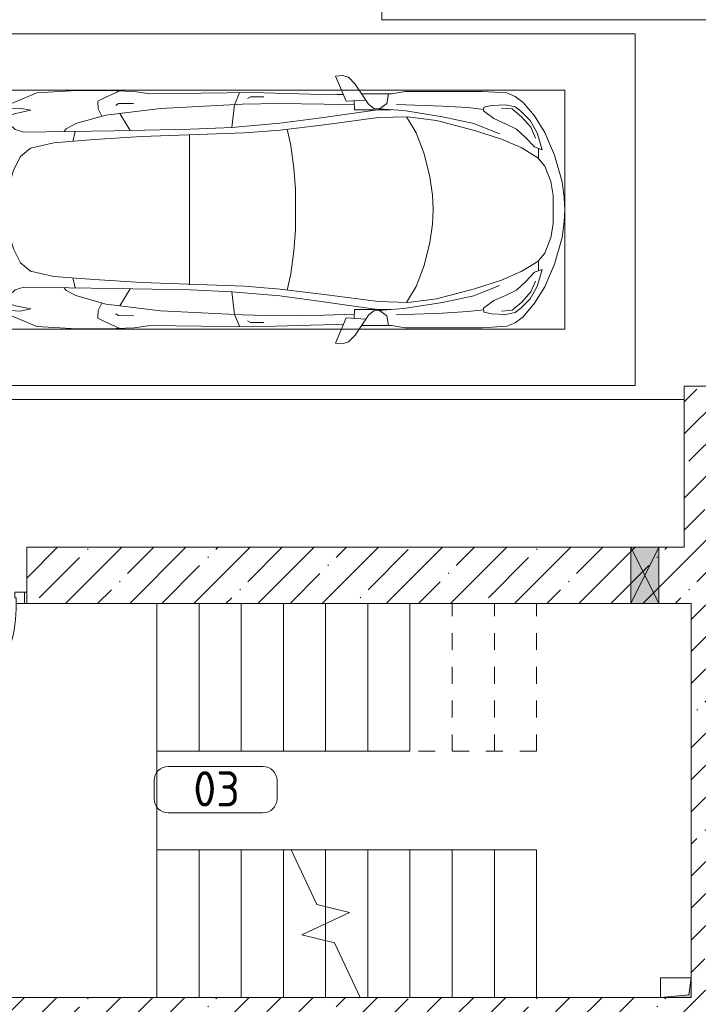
# Model space of a CAD drawing. Header units: millimetres. Extents: x -32229 to 192519, y -13689 to 125138.
# Tile 11 of 256: x 260 to 5085, y 39251 to 46250. Entities that reach past the tile are written whole.
import ezdxf

# ---------------------------------------------------------------- set-up
doc = ezdxf.new("R2010")
doc.units = ezdxf.units.MM
for name, pattern in [('2_Пунктир_ 0_6 мм', [240, 120, -120]), ('ADSK_Сверху', [900, 600, -300]), ('Штриховая', [1000, 600, -400])]:
    doc.linetypes.add(name, pattern=pattern)
for name, color, linetype, lineweight in [('A-AREA-____-IDEN', 7, 'Continuous', 9), ('A-DETL-GENF-OTLN', 7, 'Continuous', 18), ('A-DOOR-____-MCUT', 7, 'Continuous', 9), ('A-DOOR-____-OTLN', 7, 'Continuous', 18), ('A-DOOR-FRAM-MCUT', 7, 'Continuous', 9), ('A-FLOR-____-OTLN', 7, 'Continuous', 18), ('A-GLAZ-____-MCUT', 7, 'Continuous', 9), ('A-GLAZ-____-OTLN', 7, 'Continuous', 18), ('A-WALL-____-MCUT', 7, 'Continuous', 40), ('A-WALL-____-PATT', 7, 'Continuous', 40), ('C-PRKG-____-OTLN', 7, 'Continuous', 18), ('M-EQPM-____-OTLN', 7, 'Continuous', 18), ('S-COLS-____-MCUT', 7, 'Continuous', 40), ('S-STRS-____-MBND', 7, 'ADSK_Сверху', 18), ('S-STRS-____-OTLN', 7, 'Continuous', 18)]:
    doc.layers.add(name, color=color, linetype=linetype, lineweight=lineweight)
doc.styles.add('GOST Common_3', font='GOST_Common.ttf', dxfattribs={"height": 250})
pattern_1 = [(45, (0, 0), (-228.0985, 228.0985), []), (45, (228.1, 0), (-228.0985, 228.0985), [403.225, -80.645, 6.706, -73.939])]

# ---------------------------------------------------------------- blocks, each defined once
blk = doc.blocks.new('АР_Машиноместо - 5300x2500_С-V146--01 ЭЛ')
at = {"layer": 'A-DETL-GENF-OTLN', "color": 253, "lineweight": 13, "true_color": 0xaaaaaa}
for p, q in [((970.2, 4771.8), (812.7, 4729.4)), ((1126.4, 4794.1), (970.2, 4771.8)), ((1250, 4800), (1126.4, 4794.1)), ((1250, 4800), (1373.6, 4794.1)), ((1373.6, 4794.1), (1529.8, 4771.8)), ((1529.8, 4771.8), (1687.3, 4729.4)), ((812.7, 4729.4), (659.1, 4669.9)), ((680.7, 4606.5), (967, 4703.6)), ((988.2, 4706.7), (873.9, 4665.1)), ((1122.2, 4726.4), (988.2, 4706.7)), ((1250, 4731.7), (1122.2, 4726.4)), ((1250, 4731.7), (1377.8, 4726.4)), ((1377.8, 4726.4), (1511.8, 4706.7)), ((1511.8, 4706.7), (1626.1, 4665.1)), ((1819.3, 4606.5), (1533, 4703.6)), ((1687.3, 4729.4), (1840.9, 4669.9)), ((659.1, 4669.9), (565.9, 4595.1)), ((791.3, 4619.7), (717.1, 4568.9)), ((873.9, 4665.1), (791.3, 4619.7)), ((1626.1, 4665.1), (1708.7, 4619.7)), ((1708.7, 4619.7), (1782.9, 4568.9)), ((1840.9, 4669.9), (1934.1, 4595.1)), ((565.9, 4595.1), (507.1, 4462.6)), ((557.5, 4525.7), (590.7, 4560.1)), ((590.7, 4560.1), (680.7, 4606.5)), ((717.1, 4568.9), (659.6, 4505.3)), ((788.5, 4617.7), (661.8, 4543.1)), ((1711.5, 4617.7), (1838.2, 4543.1)), ((1782.9, 4568.9), (1840.4, 4505.3)), ((1909.3, 4560.1), (1819.3, 4606.5)), ((1942.5, 4525.7), (1909.3, 4560.1)), ((1934.1, 4595.1), (1992.9, 4462.6)), ((536.4, 4471.4), (557.5, 4525.7)), ((594.6, 4479.3), (569.5, 4413.1)), ((661.8, 4543.1), (594.6, 4479.3)), ((645, 4445.5), (597.3, 4481.4)), ((1838.2, 4543.1), (1905.4, 4479.3)), ((1855, 4445.5), (1902.7, 4481.4)), ((1905.4, 4479.3), (1930.5, 4413.1)), ((1963.6, 4471.4), (1942.5, 4525.7)), ((507.1, 4462.6), (419.6, 4254.2)), ((528.4, 4374.7), (536.4, 4471.4)), ((569.5, 4413.1), (543.7, 4295.1)), ((679.6, 4406.3), (645, 4445.5)), ((872.7, 4370.2), (970.5, 4419.3)), ((970.5, 4419.3), (1069.6, 4447.3)), ((1069.6, 4447.3), (1167.1, 4453.2)), ((1167.1, 4453.2), (1250, 4453.9)), ((1332.9, 4453.2), (1250, 4453.9)), ((1430.4, 4447.3), (1332.9, 4453.2)), ((1529.5, 4419.3), (1430.4, 4447.3)), ((1627.3, 4370.2), (1529.5, 4419.3)), ((1820.4, 4406.3), (1855, 4445.5)), ((1930.5, 4413.1), (1956.3, 4295.1)), ((1971.6, 4374.7), (1963.6, 4471.4)), ((1992.9, 4462.6), (2080.4, 4254.2)), ((543.7, 4295.1), (528.4, 4374.7)), ((699.7, 4345.5), (679.6, 4406.3)), ((689.3, 3705.5), (699.7, 4345.5)), ((812.5, 4298.9), (872.7, 4370.2)), ((1687.5, 4298.9), (1627.3, 4370.2)), ((1800.3, 4345.5), (1820.4, 4406.3)), ((1810.7, 3705.5), (1800.3, 4345.5)), ((1956.3, 4295.1), (1971.6, 4374.7)), ((774.4, 4132.9), (812.5, 4298.9)), ((1725.6, 4132.9), (1687.5, 4298.9)), ((419.6, 4254.2), (403.4, 3968)), ((2080.4, 4254.2), (2096.6, 3968)), ((752.2, 3845.6), (774.4, 4132.9)), ((1747.8, 3845.6), (1725.6, 4132.9)), ((638.7, 3975.4), (675.2, 4045.5)), ((675.2, 4045.5), (694.6, 4057.6)), ((1824.8, 4045.5), (1805.4, 4057.6)), ((1861.3, 3975.4), (1824.8, 4045.5)), ((403.4, 3968), (405.6, 3688.5)), ((578.7, 3762.9), (638.7, 3975.4)), ((1921.3, 3762.9), (1861.3, 3975.4)), ((2096.6, 3968), (2094.4, 3688.5)), ((453.1, 3766.3), (478.4, 3819.3)), ((478.4, 3819.3), (532.5, 3818.1)), ((532.5, 3818.1), (585.5, 3790.5)), ((731.2, 3507.6), (752.2, 3845.6)), ((1768.8, 3507.6), (1747.8, 3845.6)), ((1967.5, 3818.1), (1914.5, 3790.5)), ((2021.6, 3819.3), (1967.5, 3818.1)), ((2046.9, 3766.3), (2021.6, 3819.3)), ((408.2, 3667), (453.1, 3766.3)), ((530.9, 3374.8), (578.7, 3762.9)), ((1969.1, 3374.8), (1921.3, 3762.9)), ((2091.8, 3667), (2046.9, 3766.3)), ((405.6, 3688.5), (409.5, 3560)), ((495.5, 3566.1), (496.8, 3671.6)), ((496.8, 3671.6), (510.1, 3691.5)), ((687.1, 3588.8), (566.5, 3663.9)), ((678.7, 3159.5), (689.3, 3705.5)), ((1821.3, 3159.5), (1810.7, 3705.5)), ((1812.9, 3588.8), (1933.5, 3663.9)), ((2003.2, 3671.6), (1989.9, 3691.5)), ((2004.5, 3566.1), (2003.2, 3671.6)), ((2094.4, 3688.5), (2090.5, 3560)), ((409.5, 3560), (426.5, 3446.8)), ((704.9, 2775.5), (731.2, 3507.6)), ((1795.1, 2775.5), (1768.8, 3507.6)), ((2090.5, 3560), (2073.5, 3446.8)), ((426.5, 3446.8), (417.5, 2723)), ((2073.5, 3446.8), (2082.5, 2723)), ((501.4, 2789.7), (530.9, 3374.8)), ((1998.6, 2789.7), (1969.1, 3374.8)), ((665.6, 2864.6), (678.7, 3159.5)), ((1834.4, 2864.6), (1821.3, 3159.5)), ((505.1, 2846.9), (420.9, 2813.3)), ((665.8, 2867.4), (505.1, 2846.9)), ((636.6, 2526.5), (665.8, 2867.4)), ((1834.2, 2867.4), (1994.9, 2846.9)), ((1863.4, 2526.5), (1834.2, 2867.4)), ((1994.9, 2846.9), (2079.1, 2813.3)), ((447.8, 2733.7), (459.7, 2756.2)), ((447.8, 2638.7), (447.8, 2733.7)), ((495.7, 2532.3), (501.4, 2789.7)), ((684.2, 2522.3), (704.9, 2775.5)), ((1815.8, 2522.3), (1795.1, 2775.5)), ((2004.3, 2532.3), (1998.6, 2789.7)), ((2052.2, 2733.7), (2040.3, 2756.2)), ((2052.2, 2638.7), (2052.2, 2733.7)), ((417.5, 2723), (428.2, 2308.5)), ((2082.5, 2723), (2071.8, 2308.5)), ((500, 2210.1), (495.7, 2532.3)), ((636.6, 2526.5), (597, 2231)), ((644.6, 2191.8), (684.2, 2522.3)), ((1855.4, 2191.8), (1815.8, 2522.3)), ((1863.4, 2526.5), (1903, 2231)), ((2000, 2210.1), (2004.3, 2532.3)), ((428.2, 2308.5), (432.3, 2119.9)), ((2071.8, 2308.5), (2067.7, 2119.9)), ((505.9, 1996), (500, 2210.1)), ((597, 2231), (535, 1798.3)), ((595.8, 1824.8), (644.6, 2191.8)), ((1904.2, 1824.8), (1855.4, 2191.8)), ((1903, 2231), (1965, 1798.3)), ((1994.1, 1996), (2000, 2210.1)), ((296.8, 2079.9), (301.4, 2130.5)), ((301.4, 2130.5), (479.9, 2052.9)), ((432.3, 2119.9), (430.7, 2073.9)), ((2198.6, 2130.5), (2020.1, 2052.9)), ((2067.7, 2119.9), (2069.3, 2073.9)), ((2203.2, 2079.9), (2198.6, 2130.5)), ((309.5, 2036.1), (296.8, 2079.9)), ((357.8, 1990.1), (309.5, 2036.1)), ((479.9, 2052.9), (471, 1914.3)), ((2020.1, 2052.9), (2029, 1914.3)), ((2142.2, 1990.1), (2190.5, 2036.1)), ((2190.5, 2036.1), (2203.2, 2079.9)), ((500.6, 1894.5), (357.8, 1990.1)), ((540.9, 1993.7), (476.3, 1997.9)), ((540.9, 1993.7), (539.8, 1733.1)), ((1959.1, 1993.7), (2023.7, 1997.9)), ((1959.1, 1993.7), (1960.2, 1733.1)), ((1999.4, 1894.5), (2142.2, 1990.1)), ((426.5, 1730.9), (427.5, 1943)), ((530.6, 1857.6), (500.6, 1894.5)), ((1969.4, 1857.6), (1999.4, 1894.5)), ((2073.5, 1730.9), (2072.5, 1943)), ((546.5, 1642.6), (530.6, 1857.6)), ((589.4, 1615.5), (595.8, 1824.8)), ((1910.6, 1615.5), (1904.2, 1824.8)), ((1953.5, 1642.6), (1969.4, 1857.6)), ((495, 1765.3), (426.6, 1753.4)), ((533.6, 1816.8), (495, 1765.3)), ((1966.4, 1816.8), (2005, 1765.3)), ((2005, 1765.3), (2073.4, 1753.4)), ((410.6, 1634.2), (426.5, 1730.9)), ((2089.4, 1634.2), (2073.5, 1730.9)), ((409.5, 1087), (410.6, 1634.2)), ((615.4, 1410.3), (589.4, 1615.5)), ((590.4, 1624.3), (703.6, 1557.1)), ((1909.6, 1624.3), (1796.4, 1557.1)), ((1884.6, 1410.3), (1910.6, 1615.5)), ((2090.5, 1087), (2089.4, 1634.2)), ((703.6, 1557.1), (852.8, 1499)), ((1796.4, 1557.1), (1647.2, 1499)), ((852.8, 1499), (1016.6, 1459.9)), ((1647.2, 1499), (1483.4, 1459.9)), ((687.4, 1141), (615.4, 1410.3)), ((1016.6, 1459.9), (1146.9, 1439.4)), ((1146.9, 1439.4), (1250, 1434.1)), ((1353.1, 1439.4), (1250, 1434.1)), ((1483.4, 1459.9), (1353.1, 1439.4)), ((1812.6, 1141), (1884.6, 1410.3)), ((749.2, 950.3), (687.4, 1141)), ((1750.8, 950.3), (1812.6, 1141)), ((420.9, 910.7), (409.5, 1087)), ((510.2, 1018.7), (521.5, 1074.5)), ((521.5, 1074.5), (548.5, 1076.2)), ((548.5, 1076.2), (603.4, 1004.8)), ((1951.5, 1076.2), (1896.6, 1004.8)), ((1978.5, 1074.5), (1951.5, 1076.2)), ((1989.8, 1018.7), (1978.5, 1074.5)), ((2079.1, 910.7), (2090.5, 1087)), ((505.7, 920), (510.2, 1018.7)), ((603.4, 1004.8), (639.1, 920)), ((1896.6, 1004.8), (1860.9, 920)), ((1994.3, 920), (1989.8, 1018.7)), ((445.9, 853.1), (420.9, 910.7)), ((519.1, 851.5), (505.7, 920)), ((639.1, 920), (677.4, 843.7)), ((809.1, 809.4), (749.2, 950.3)), ((1690.9, 809.4), (1750.8, 950.3)), ((1860.9, 920), (1822.6, 843.7)), ((1980.9, 851.5), (1994.3, 920)), ((2054.1, 853.1), (2079.1, 910.7)), ((489, 795.6), (445.9, 853.1)), ((550, 812.3), (519.1, 851.5)), ((677.4, 843.7), (737.5, 778.3)), ((1822.6, 843.7), (1762.5, 778.3)), ((1950, 812.3), (1980.9, 851.5)), ((2011, 795.6), (2054.1, 853.1)), ((584.4, 714.6), (489, 795.6)), ((616.5, 746.4), (550, 812.3)), ((737.5, 778.3), (804.5, 715.7)), ((881.5, 691.6), (809.1, 809.4)), ((1618.5, 691.6), (1690.9, 809.4)), ((1762.5, 778.3), (1695.5, 715.7)), ((1883.5, 746.4), (1950, 812.3)), ((1915.6, 714.6), (2011, 795.6)), ((701.8, 640.4), (584.4, 714.6)), ((703.5, 696.4), (616.5, 746.4)), ((804.5, 715.7), (824.6, 660.9)), ((1695.5, 715.7), (1675.4, 660.9)), ((1796.5, 696.4), (1883.5, 746.4)), ((1798.2, 640.4), (1915.6, 714.6)), ((861.8, 571.6), (701.8, 640.4)), ((824.6, 660.9), (703.5, 696.4)), ((888.4, 685.9), (815.2, 686.6)), ((941.4, 642.2), (881.5, 691.6)), ((1050.7, 599.4), (941.4, 642.2)), ((1449.3, 599.4), (1558.6, 642.2)), ((1558.6, 642.2), (1618.5, 691.6)), ((1611.6, 685.9), (1684.8, 686.6)), ((1638.2, 571.6), (1798.2, 640.4)), ((1675.4, 660.9), (1796.5, 696.4)), ((1052.6, 517.5), (861.8, 571.6)), ((1148.8, 583), (1050.7, 599.4)), ((1250, 581.6), (1148.8, 583)), ((1250, 581.6), (1351.2, 583)), ((1351.2, 583), (1449.3, 599.4)), ((1447.4, 517.5), (1638.2, 571.6)), ((1165.1, 503.1), (1052.6, 517.5)), ((1250, 500), (1165.1, 503.1)), ((1250, 500), (1334.9, 503.1)), ((1334.9, 503.1), (1447.4, 517.5))]:
    blk.add_line(p, q, dxfattribs=at)
at = {"layer": 'A-DETL-GENF-OTLN', "color": 254, "lineweight": 13, "true_color": 0xd4d4d4}
for p, q in [((694.6, 3980.4), (765.1, 3996.8)), ((1805.4, 3980.4), (1734.9, 3996.8)), ((715.1, 3168.3), (1250, 3167.3)), ((1784.9, 3168.3), (1250, 3167.3)), ((677.9, 2473), (794.6, 2446)), ((1822.1, 2473), (1705.4, 2446)), ((794.6, 2446), (955.7, 2426.8)), ((955.7, 2426.8), (1105.5, 2413.7)), ((1105.5, 2413.7), (1250, 2412.9)), ((1394.5, 2413.7), (1250, 2412.9)), ((1544.3, 2426.8), (1394.5, 2413.7)), ((1705.4, 2446), (1544.3, 2426.8)), ((513.9, 1368.9), (502.3, 1696.3)), ((1986.1, 1368.9), (1997.7, 1696.3)), ((590.3, 1367.8), (546.5, 1642.6)), ((1909.7, 1367.8), (1953.5, 1642.6)), ((524.9, 1188.6), (513.9, 1368.9)), ((636.7, 1146), (590.3, 1367.8)), ((1863.3, 1146), (1909.7, 1367.8)), ((1975.1, 1188.6), (1986.1, 1368.9)), ((537.4, 1076.1), (524.9, 1188.6)), ((710.2, 962.8), (636.7, 1146)), ((1789.8, 962.8), (1863.3, 1146)), ((1962.6, 1076.1), (1975.1, 1188.6)), ((534.5, 874.4), (528.1, 949.5)), ((1965.5, 874.4), (1971.9, 949.5)), ((591.7, 805), (534.5, 874.4)), ((1908.3, 805), (1965.5, 874.4)), ((664.7, 739.9), (591.7, 805)), ((1835.3, 739.9), (1908.3, 805)), ((742.6, 707.8), (664.7, 739.9)), ((1757.4, 707.8), (1835.3, 739.9))]:
    blk.add_line(p, q, dxfattribs=at)
at = {"layer": 'C-PRKG-____-OTLN', "color": 253, "lineweight": 13, "true_color": 0xaaaaaa}
for p, q in [((2500, 5300), (0, 5300)), ((0, 0), (0, 5300)), ((2500, 4900), (2500, 5300)), ((400, 500), (400, 4800)), ((2100, 500), (2100, 4800)), ((2500, 0), (2500, 4800)), ((400, 500), (2100, 500)), ((2500, 0), (0, 0))]:
    blk.add_line(p, q, dxfattribs=at)
blk = doc.blocks.new('АР_Дверь однопольная - 1300х2100h_лест__лифт_ холл-4828648--01 ЭЛ')
at = {"layer": 'A-DOOR-____-MCUT', "color": 253, "lineweight": 13, "true_color": 0xaaaaaa}
for p, q in [((-420.9, 775), (-440.9, 740.4)), ((575, 200), (-420.9, 775)), ((-440.9, 740.4), (555, 165.4)), ((555, 165.4), (575, 200))]:
    blk.add_line(p, q, dxfattribs=at)
at = {"layer": 'A-DOOR-____-OTLN', "color": 253, "lineweight": 5, "true_color": 0xaaaaaa}
for p, q in [((-384.5, 763.2), (-378.4, 773.6)), ((-248.7, 733.3), (-337.5, 784.6)), ((-419.3, 727.9), (-423.3, 720.9)), ((-423.3, 720.9), (-380, 695.9)), ((-412.5, 714.7), (-418.5, 704.3)), ((-399.3, 762.5), (-395.3, 769.4)), ((-390.8, 702.2), (-396.8, 691.8)), ((-395.3, 769.4), (-352, 744.4)), ((-380, 695.9), (-376, 702.9)), ((-362.8, 750.7), (-356.8, 761.1)), ((-352, 744.4), (-356, 737.5)), ((-261.2, 711.7), (-350, 762.9)), ((-261.2, 711.7), (-248.7, 733.3)), ((-318.7, 612.1), (-407.5, 663.3)), ((-306.2, 633.7), (-395, 685)), ((-306.2, 633.7), (-318.7, 612.1))]:
    blk.add_line(p, q, dxfattribs=at)
for centre, radius, start, end in [((575, 200), 1150, 150, 180), ((-352.5, 758.6), 30, 60, 150), ((-392.5, 689.3), 30, 150, 240), ((-352.5, 758.6), 4.99, 60, 150), ((-392.5, 689.3), 4.99, 150, 240)]:
    blk.add_arc(centre, radius, start, end, dxfattribs=at)
at = {"layer": 'A-DOOR-FRAM-MCUT', "color": 253, "lineweight": 13, "true_color": 0xaaaaaa}
for p, q in [((-635, 200), (-650, 200)), ((-575, 200), (-635, 200)), ((-635, 200), (-635, 120)), ((-575, 160), (-575, 200)), ((-565, 160), (-575, 160)), ((-565, 120), (-565, 160)), ((575, 160), (565, 160)), ((565, 160), (565, 120)), ((635, 200), (575, 200)), ((575, 200), (575, 160)), ((635, 120), (635, 200)), ((635, 200), (650, 200)), ((-635, 120), (-650, 120)), ((-635, 120), (-565, 120)), ((565, 120), (635, 120)), ((635, 120), (650, 120))]:
    blk.add_line(p, q, dxfattribs=at)
blk = doc.blocks.new('АР_Канал вертикальный прямоугольный - ОВ-5314187--01 ЭЛ')
at = {"layer": 'M-EQPM-____-OTLN', "lineweight": 13, "true_color": 0xe2e2e2}
blk.add_hatch(color=254, dxfattribs=at).paths.add_polyline_path([(-110, 70), (-110, -70), (-92, 52), (110, 70)])
at = {"layer": 'M-EQPM-____-OTLN', "color": 253, "lineweight": 13, "true_color": 0xaaaaaa}
for p, q in [((110, 70), (-110, 70)), ((-110, 70), (-110, -70)), ((110, 70), (-110, 70)), ((-110, 70), (-110, -70)), ((-110, -70), (-110, 70)), ((-110, 70), (110, 70)), ((-92, 52), (110, 70)), ((-92, 52), (110, 70)), ((110, -70), (110, 70)), ((110, 70), (110, -70)), ((-110, -70), (-92, 52)), ((-110, -70), (-92, 52)), ((-110, -70), (110, -70)), ((110, -70), (-110, -70))]:
    blk.add_line(p, q, dxfattribs=at)
blk = doc.blocks.new('АР_Отверстие прямоугольное - ОВВ-4004503--01 ЭЛ')
at = {"layer": 'A-GLAZ-____-OTLN', "lineweight": 13, "true_color": 0xf0f0f0}
blk.add_hatch(color=7, dxfattribs=at).paths.add_polyline_path([(225, -200), (225, 200), (25, 200), (25, -200)])
at = {"layer": 'A-GLAZ-____-MCUT', "color": 253, "lineweight": 13, "true_color": 0xaaaaaa}
for p, q in [((25, 200), (25, -200)), ((225, 200), (225, -200))]:
    blk.add_line(p, q, dxfattribs=at)
at = {"layer": 'A-GLAZ-____-OTLN', "color": 253, "lineweight": 5, "true_color": 0xaaaaaa}
for p, q in [((225, 200), (25, -200)), ((25, 200), (225, -200))]:
    blk.add_line(p, q, dxfattribs=at)
at = {"layer": 'A-GLAZ-____-OTLN', "color": 253, "lineweight": 13, "true_color": 0xaaaaaa}
for p, q in [((225, 200), (25, 200)), ((25, 200), (25, -200)), ((225, -200), (225, 200)), ((25, -200), (225, -200))]:
    blk.add_line(p, q, dxfattribs=at)
blk = doc.blocks.new('Наметкина 10_РД_АР_П_отсоединено_rvt-1--01 ЭЛ')
at = {"layer": 'A-WALL-____-PATT', "lineweight": 5, "true_color": 0xaaaaaa}
h = blk.add_hatch(dxfattribs=at)
h.set_pattern_fill('FP_1', color=253, style=0, pattern_type=2)
h.set_pattern_definition(pattern_1)
h.paths.add_polyline_path([(5435.3, 42500), (5435.3, 43645), (4985.3, 43645), (4985.3, 42500), (5035.3, 42500)])
h = blk.add_hatch(dxfattribs=at)
h.set_pattern_fill('FP_1', color=253, style=0, pattern_type=2)
h.set_pattern_definition(pattern_1)
h.paths.add_polyline_path([(5035.3, 42100), (5035.3, 42500), (310.3, 42500), (310.3, 42100), (4805.3, 42100)])
h.paths.add_polyline_path([(-3500.5, 42100), (-989.7, 42100), (-989.7, 42500), (-5514.7, 42500), (-5514.7, 42100), (-5114.7, 42100)])
h = blk.add_hatch(dxfattribs=at)
h.set_pattern_fill('FP_1', color=253, style=0, pattern_type=2)
h.set_pattern_definition(pattern_1)
h.paths.add_polyline_path([(5435.3, 35975), (5435.3, 42500), (5035.3, 42500), (5035.3, 35975)])
h = blk.add_hatch(dxfattribs=at)
h.set_pattern_fill('FP_1', color=253, style=0, pattern_type=2)
h.set_pattern_definition(pattern_1)
h.paths.add_polyline_path([(4524.4, 39050), (5035.3, 39050), (5035.3, 39300), (-1339.7, 39300), (-1339.7, 39050), (2518.2, 39050)])
at = {"layer": 'A-FLOR-____-OTLN', "color": 253, "lineweight": 13, "true_color": 0xaaaaaa}
for p, q in [((4985.3, 43550), (-6264.7, 43550)), ((310.3, 42180), (295.3, 42180)), ((295.3, 42180), (310.3, 42180)), ((1235.3, 40350), (1235.3, 42100))]:
    blk.add_line(p, q, dxfattribs=at)
at = {"layer": 'A-WALL-____-MCUT', "color": 253, "lineweight": 13, "true_color": 0xaaaaaa}
for p, q in [((4985.3, 43645), (4985.3, 42500)), ((5435.3, 43645), (4985.3, 43645)), ((4605.3, 42500), (310.3, 42500)), ((310.3, 42500), (310.3, 42100)), ((4805.3, 42500), (4605.3, 42500)), ((4985.3, 42500), (4805.3, 42500)), ((310.3, 42100), (4605.3, 42100)), ((4605.3, 42100), (4805.3, 42100)), ((4805.3, 42100), (5035.3, 42100)), ((5035.3, 42100), (5035.3, 39440)), ((4815.3, 39300), (-1089.7, 39300))]:
    blk.add_line(p, q, dxfattribs=at)
at = {"layer": 'S-COLS-____-MCUT', "color": 253, "lineweight": 15, "true_color": 0xaaaaaa}
for p, q in [((2835.3, 46650), (2835.3, 46250)), ((2835.3, 46250), (5235.3, 46250))]:
    blk.add_line(p, q, dxfattribs=at)
at = {"layer": 'S-STRS-____-MBND', "color": 253, "linetype": '2_Пунктир_ 0_6 мм', "lineweight": 13, "true_color": 0xaaaaaa}
for p, q in [((1235.3, 41050), (1235.3, 42100)), ((3935.3, 42100), (1235.3, 42100)), ((1535.3, 41050), (1535.3, 42100)), ((1535.3, 41050), (1535.3, 42100)), ((1835.3, 41050), (1835.3, 42100)), ((1835.3, 41050), (1835.3, 42100)), ((2135.3, 41050), (2135.3, 42100)), ((2135.3, 41050), (2135.3, 42100)), ((2435.3, 41050), (2435.3, 42100)), ((2435.3, 41050), (2435.3, 42100)), ((2735.3, 41050), (2735.3, 42100)), ((2735.3, 41050), (2735.3, 42100)), ((3035.3, 41050), (3035.3, 42100)), ((3035.3, 41050), (3035.3, 42100)), ((3335.3, 41050), (3335.3, 42100)), ((3335.3, 41050), (3335.3, 42100)), ((3635.3, 41050), (3635.3, 42100)), ((3635.3, 41050), (3635.3, 42100)), ((3935.3, 41050), (3935.3, 42100)), ((3935.3, 41050), (3935.3, 42100)), ((3935.3, 41050), (1235.3, 41050)), ((2190.5, 40350), (3935.3, 40350)), ((2435.3, 40350), (2435.3, 39945.5)), ((2435.3, 40350), (2435.3, 39945.5)), ((2735.3, 40350), (2735.3, 39300)), ((2735.3, 40350), (2735.3, 39300)), ((3035.3, 40350), (3035.3, 39300)), ((3035.3, 40350), (3035.3, 39300)), ((3335.3, 40350), (3335.3, 39300)), ((3335.3, 40350), (3335.3, 39300)), ((3635.3, 40350), (3635.3, 39300)), ((3635.3, 40350), (3635.3, 39300)), ((3935.3, 40350), (3935.3, 39300)), ((2435.3, 39825), (2435.3, 39704.5)), ((2435.3, 39825), (2435.3, 39704.5)), ((2735.3, 39300), (3935.3, 39300))]:
    blk.add_line(p, q, dxfattribs=at)
at = {"layer": 'S-STRS-____-MBND', "color": 253, "linetype": 'Continuous', "lineweight": 13, "true_color": 0xaaaaaa}
for p, q in [((2371.9, 39961), (2190.5, 40350)), ((2265.4, 39745.8), (2605.2, 39904.2)), ((2605.2, 39904.2), (2371.9, 39961)), ((2498.7, 39689.1), (2265.4, 39745.8)), ((2680.1, 39300), (2498.7, 39689.1))]:
    blk.add_line(p, q, dxfattribs=at)
at = {"layer": 'S-STRS-____-OTLN', "color": 253, "lineweight": 13, "true_color": 0xaaaaaa}
for p, q in [((1235.3, 41050), (1235.3, 42100)), ((1535.3, 41050), (1535.3, 42100)), ((1835.3, 41050), (1835.3, 42100)), ((2135.3, 41050), (2135.3, 42100)), ((2435.3, 41050), (2435.3, 42100)), ((2735.3, 41050), (2735.3, 42100)), ((3035.3, 41050), (3035.3, 42100)), ((1535.3, 41050), (1235.3, 41050)), ((1835.3, 41050), (1535.3, 41050)), ((2135.3, 41050), (1835.3, 41050)), ((2435.3, 41050), (2135.3, 41050)), ((2735.3, 41050), (2435.3, 41050)), ((3035.3, 41050), (2735.3, 41050)), ((1235.3, 40350), (1235.3, 39300)), ((1235.3, 40350), (1535.3, 40350)), ((1535.3, 40350), (1835.3, 40350)), ((1535.3, 40350), (1535.3, 39300)), ((1835.3, 40350), (2135.3, 40350)), ((1835.3, 40350), (1835.3, 39300)), ((2135.3, 40350), (2190.5, 40350)), ((2135.3, 40350), (2135.3, 39300)), ((2190.5, 40350), (2435.3, 40350)), ((2435.3, 40350), (2735.3, 40350)), ((2435.3, 40350), (2435.3, 39945.5)), ((2735.3, 40350), (3035.3, 40350)), ((2735.3, 40350), (2735.3, 39300)), ((3035.3, 40350), (3335.3, 40350)), ((3035.3, 40350), (3035.3, 39300)), ((3335.3, 40350), (3635.3, 40350)), ((3335.3, 40350), (3335.3, 39300)), ((3635.3, 40350), (3935.3, 40350)), ((3635.3, 40350), (3635.3, 39300)), ((3935.3, 40350), (3935.3, 39300)), ((2435.3, 39945.5), (2435.3, 39825)), ((2435.3, 39825), (2435.3, 39704.5)), ((2435.3, 39704.5), (2435.3, 39300))]:
    blk.add_line(p, q, dxfattribs=at)
at = {"layer": 'S-STRS-____-OTLN', "color": 253, "linetype": 'Штриховая', "lineweight": 13, "true_color": 0xaaaaaa}
for p, q in [((1535.3, 41050), (1535.3, 42100)), ((1835.3, 41050), (1835.3, 42100)), ((2135.3, 41050), (2135.3, 42100)), ((2435.3, 41050), (2435.3, 42100)), ((2735.3, 41050), (2735.3, 42100)), ((3035.3, 41050), (3035.3, 42100)), ((1235.3, 40350), (1235.3, 39300)), ((1535.3, 40350), (1535.3, 39300)), ((1835.3, 40350), (1835.3, 39300)), ((2135.3, 40350), (2135.3, 39300)), ((2435.3, 40350), (2435.3, 39945.5)), ((2735.3, 40350), (2735.3, 39300)), ((3035.3, 40350), (3035.3, 39300)), ((3335.3, 40350), (3335.3, 39300)), ((3635.3, 40350), (3635.3, 39300)), ((2435.3, 39945.5), (2435.3, 39825)), ((2435.3, 39825), (2435.3, 39704.5)), ((2435.3, 39704.5), (2435.3, 39300))]:
    blk.add_line(p, q, dxfattribs=at)
at = {"layer": 'A-DOOR-____-OTLN', "color": 253, "lineweight": 13, "true_color": 0xaaaaaa, "rotation": 180}
blk.add_blockref('АР_Дверь однопольная - 1300х2100h_лест__лифт_ холл-4828648--01 ЭЛ', (-339.7, 42300), dxfattribs=at)
at = {"layer": 'A-GLAZ-____-OTLN', "color": 253, "lineweight": 13, "true_color": 0xaaaaaa}
blk.add_blockref('АР_Отверстие прямоугольное - ОВВ-4004503--01 ЭЛ', (4580.3, 42300), dxfattribs=at)
at = {"layer": 'C-PRKG-____-OTLN', "color": 253, "lineweight": 13, "true_color": 0xaaaaaa, "rotation": 90.00000000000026}
blk.add_blockref('АР_Машиноместо - 5300x2500_С-V146--01 ЭЛ', (4635.3, 43650), dxfattribs=at)
at = {"layer": 'M-EQPM-____-OTLN', "color": 253, "lineweight": 13, "true_color": 0xaaaaaa, "rotation": 180}
blk.add_blockref('АР_Канал вертикальный прямоугольный - ОВ-5314187--01 ЭЛ', (4925.3, 39370), dxfattribs=at)
blk = doc.blocks.new('Марка помещения 2 - Марка помещения 2-1605974--01 ЭЛ')
at = {"layer": 'A-AREA-____-IDEN', "color": 253, "true_color": 0xaaaaaa}
for p, q in [((-1.797, 0.841), (1.569, 0.841)), ((-2.297, -0.309), (-2.297, 0.341)), ((2.069, 0.341), (2.069, -0.309)), ((1.569, -0.809), (-1.797, -0.809))]:
    blk.add_line(p, q, dxfattribs=at)
for centre, start, end in [((-1.797, 0.341), 90, 180), ((1.569, 0.341), 0, 90), ((-1.797, -0.309), 180, 270), ((1.569, -0.309), 270, 360)]:
    blk.add_arc(centre, 0.5, start, end, dxfattribs=at)

msp = doc.modelspace()

# ---------------------------------------------------------------- block references
at = {"lineweight": 5}
msp.add_blockref('Наметкина 10_РД_АР_П_отсоединено_rvt-1--01 ЭЛ', (0, 0), dxfattribs=at)
at = {"layer": 'A-AREA-____-IDEN', "color": 253, "true_color": 0xaaaaaa, "xscale": 199.9999999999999, "yscale": 199.9999999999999, "zscale": 199.9999999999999}
msp.add_blockref('Марка помещения 2 - Марка помещения 2-1605974--01 ЭЛ', (1676, 40773.9), dxfattribs=at)

# ---------------------------------------------------------------- texts
at = {"layer": 'A-AREA-____-IDEN', "color": 253, "true_color": 0xaaaaaa, "insert": (1494.5, 40907.7), "char_height": 250, "width": 448.945, "attachment_point": 1, "style": 'GOST Common_3'}
msp.add_mtext('03', dxfattribs=at)

doc.saveas('drawing.dxf')
